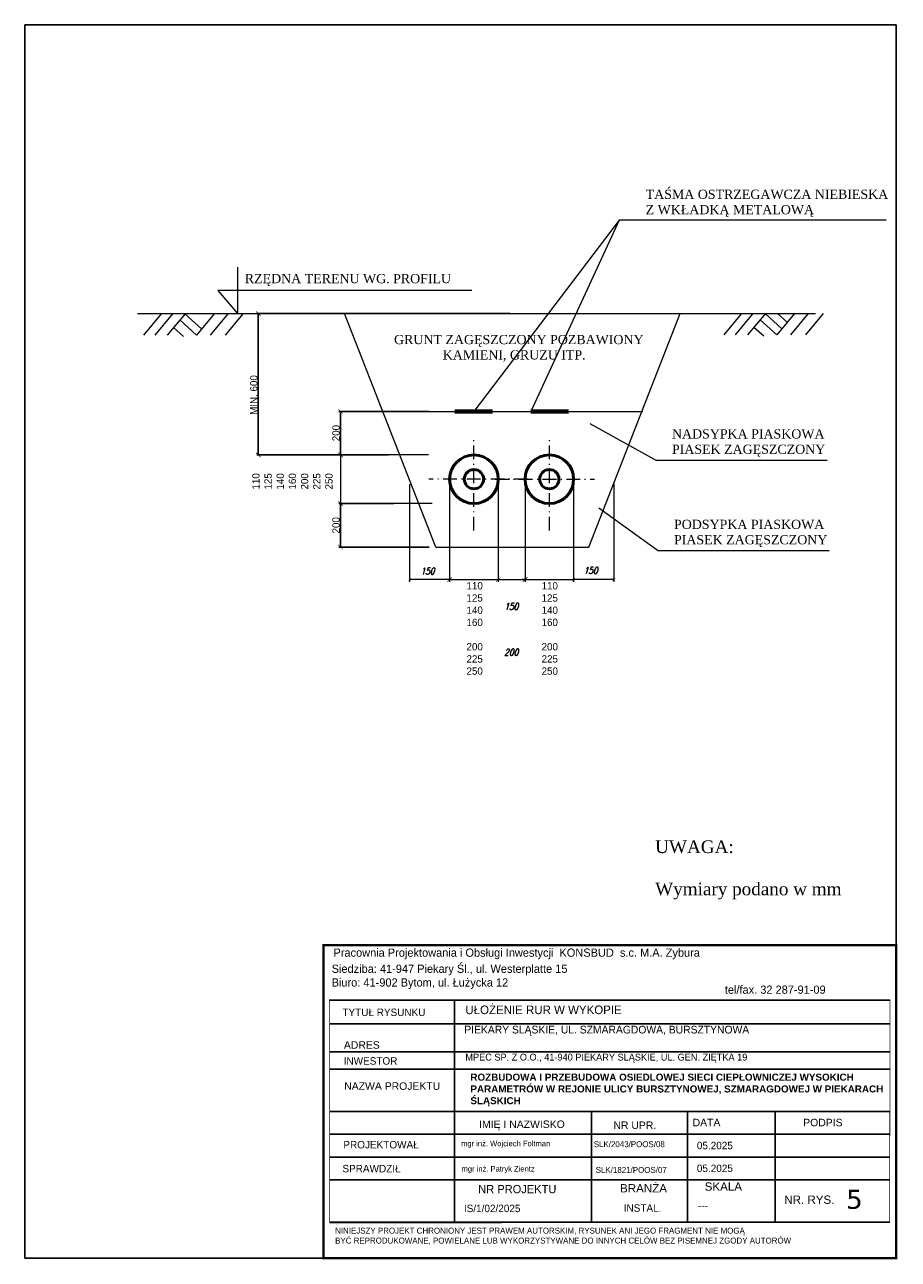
# Model space of a CAD drawing. Extents: x 6567519 to 6569315, y 5583523 to 5585607.
# Tile 46 of 67: x 6568797 to 6568892, y 5584106 to 5584241. Entities that reach past the tile are written whole.
import ezdxf

# ---------------------------------------------------------------- set-up
doc = ezdxf.new("R2010")
doc.units = 0
doc.header["$PDSIZE"] = 0.75
doc.linetypes.add('GAG', pattern=[2.5, 1.5, -0.5, 0, -0.5])
doc.linetypes.add('GAK', pattern=[3.5, 2, -0.7, 0.1, -0.7])
doc.layers.get('0').update_dxf_attribs({"linetype": 'CONTINUOUS', "lineweight": 13})
doc.layers.get('Defpoints').update_dxf_attribs({"linetype": 'CONTINUOUS'})
doc.layers.add('_D.OBRZEŻE', color=43, linetype='CONTINUOUS')
for name, color, linetype, lineweight in [('alarm', 51, 'CONTINUOUS', 50), ('pomocnicza', 140, 'CONTINUOUS', 30), ('siec', 7, 'GAK', 70), ('tekst', 2, 'CONTINUOUS', 20), ('wymiar', 80, 'CONTINUOUS', 20)]:
    doc.layers.add(name, color=color, linetype=linetype, lineweight=lineweight)
doc.styles.add('Opisy018', font='verdana.ttf', dxfattribs={"height": 20})
doc.styles.add('WYMIAR', font='SIMPLEX', dxfattribs={"width": 0.8, "oblique": 15.00003, "height": 0.75})
doc.dimstyles.new('Kopii (2) z Standard', dxfattribs={"dimtxt": 0.8, "dimasz": 0.5, "dimexe": 0.18, "dimexo": 0.0625, "dimgap": 0.09, "dimtad": 1, "dimdec": 1, "dimrnd": 0.5, "dimzin": 0, "dimdsep": 46, "dimtxsty": 'Standard', "dimblk": 'ARCHTICK', "dimcen": 0.09, "dimadec": 0, "dimazin": 0, "dimtfac": 1, "dimtdec": 1, "dimtofl": 0, "dimtmove": 0, "dimatfit": 3, "dimfxl": 0, "dimtolj": 1, "dimtzin": 0, "dimarcsym": 0})

# ---------------------------------------------------------------- blocks, each defined once
blk = doc.blocks.new('_ArchTick')
at = {"color": 0, "linetype": 'ByBlock', "const_width": 0.15}
blk.add_lwpolyline([(-0.5, -0.5), (0.5, 0.5)], dxfattribs=at)
blk = doc.blocks.new('*D37')
at = {"layer": 'Defpoints', "color": 0, "lineweight": 50}
for p in [(6568831.15, 5584198.69), (6568840.91, 5584198.69), (6568836.48, 5584193.92)]:
    blk.add_point(p, dxfattribs=at)
at = {"layer": 'wymiar', "color": 0, "lineweight": -2}
for p, q in [((6568840.85, 5584198.69), (6568830.97, 5584198.69)), ((6568831.15, 5584193.92), (6568831.15, 5584198.69)), ((6568836.42, 5584193.92), (6568830.97, 5584193.92))]:
    blk.add_line(p, q, dxfattribs=at)
at = {"layer": 'wymiar', "color": 0, "lineweight": -2, "xscale": 0.5, "yscale": 0.5, "zscale": 0.5}
for p, rotation in [((6568831.15, 5584198.69), 90), ((6568831.15, 5584193.92), 270)]:
    blk.add_blockref('_ArchTick', p, dxfattribs=dict(at, rotation=rotation))
at = {"layer": 'wymiar', "color": 0, "lineweight": 20, "insert": (6568830.66, 5584196.31), "char_height": 0.8, "attachment_point": 5, "rotation": 90}
blk.add_mtext('\\A1;200', dxfattribs=at)
blk = doc.blocks.new('*D38')
at = {"layer": 'Defpoints', "color": 0, "lineweight": 50}
for p in [(6568837.05, 5584188.6), (6568831.15, 5584183.84), (6568840.92, 5584183.84)]:
    blk.add_point(p, dxfattribs=at)
at = {"layer": 'wymiar', "color": 0, "lineweight": -2}
for p, q in [((6568836.99, 5584188.6), (6568830.97, 5584188.6)), ((6568831.15, 5584188.6), (6568831.15, 5584183.84)), ((6568840.86, 5584183.84), (6568830.97, 5584183.84))]:
    blk.add_line(p, q, dxfattribs=at)
at = {"layer": 'wymiar', "color": 0, "lineweight": -2, "xscale": 0.5, "yscale": 0.5, "zscale": 0.5}
for p, rotation in [((6568831.15, 5584188.6), 90), ((6568831.15, 5584183.84), 270)]:
    blk.add_blockref('_ArchTick', p, dxfattribs=dict(at, rotation=rotation))
at = {"layer": 'wymiar', "color": 0, "lineweight": 20, "insert": (6568830.66, 5584186.22), "char_height": 0.8, "attachment_point": 5, "rotation": 90}
blk.add_mtext('\\A1;200', dxfattribs=at)
blk = doc.blocks.new('*D39')
at = {"layer": 'Defpoints', "color": 0, "lineweight": 50}
for p in [(6568822.15, 5584209.39), (6568849.79, 5584209.39), (6568836.48, 5584193.92)]:
    blk.add_point(p, dxfattribs=at)
at = {"layer": 'wymiar', "color": 0, "lineweight": -2}
for p, q in [((6568849.73, 5584209.39), (6568821.97, 5584209.39)), ((6568822.15, 5584193.92), (6568822.15, 5584209.39)), ((6568836.42, 5584193.92), (6568821.97, 5584193.92))]:
    blk.add_line(p, q, dxfattribs=at)
at = {"layer": 'wymiar', "color": 0, "lineweight": -2, "xscale": 0.5, "yscale": 0.5, "zscale": 0.5}
for p, rotation in [((6568822.15, 5584209.39), 90), ((6568822.15, 5584193.92), 270)]:
    blk.add_blockref('_ArchTick', p, dxfattribs=dict(at, rotation=rotation))
at = {"layer": 'wymiar', "color": 0, "lineweight": 20, "insert": (6568821.66, 5584200.48), "char_height": 0.8, "attachment_point": 5, "rotation": 90}
blk.add_mtext('\\A1;MIN. 600', dxfattribs=at)

msp = doc.modelspace()

# ---------------------------------------------------------------- linework, layer by layer
at = {"layer": '_D.OBRZEŻE', "color": 0}
for p, q in [((6568829.922, 5584134.246), (6568891.308, 5584134.246)), ((6568843.635, 5584109.935), (6568843.635, 5584134.246)), ((6568829.94, 5584131.646), (6568891.308, 5584131.646)), ((6568829.95, 5584128.578), (6568891.306, 5584128.578)), ((6568829.95, 5584126.689), (6568891.306, 5584126.689)), ((6568829.95, 5584122.061), (6568891.304, 5584122.061)), ((6568858.635, 5584109.935), (6568858.635, 5584122.061)), ((6568869.142, 5584109.935), (6568869.142, 5584122.061)), ((6568878.736, 5584109.935), (6568878.736, 5584122.061)), ((6568829.95, 5584119.561), (6568891.303, 5584119.561)), ((6568829.95, 5584117.061), (6568891.303, 5584117.061)), ((6568829.95, 5584114.561), (6568891.302, 5584114.561)), ((6568829.95, 5584109.935), (6568891.3, 5584109.935))]:
    msp.add_line(p, q, dxfattribs=at)
for points, const_width in [([(6568829.291, 5584140.246), (6568891.991, 5584140.246), (6568891.991, 5584106.009), (6568829.291, 5584106.009)], 0.259), ([(6568891.308, 5584134.259), (6568829.95, 5584134.259), (6568829.95, 5584109.86), (6568891.3, 5584109.899)], 0.0739)]:
    msp.add_lwpolyline(points, close=True, dxfattribs=dict(at, const_width=const_width))
at = {"layer": 'alarm', "color": 0, "lineweight": 20}
msp.add_line((6568846.713, 5584180.275), (6568853.264, 5584180.275), dxfattribs=at)
at = {"layer": 'pomocnicza', "color": 0, "lineweight": 25, "ltscale": 0.001}
for p, q in [((6568796.564, 5584106.009), (6568796.564, 5584241.009)), ((6568796.564, 5584241.009), (6568809.064, 5584241.009)), ((6568809.064, 5584241.009), (6568891.991, 5584241.009)), ((6568891.991, 5584241.009), (6568891.991, 5584106.009)), ((6568796.564, 5584106.009), (6568891.991, 5584106.009))]:
    msp.add_line(p, q, dxfattribs=at)
at = {"layer": 'pomocnicza', "color": 0, "lineweight": 20}
for p, q in [((6568861.682, 5584219.6), (6568845.737, 5584198.689)), ((6568861.682, 5584219.6), (6568851.985, 5584198.689)), ((6568890.919, 5584219.6), (6568861.682, 5584219.6)), ((6568819.854, 5584214.456), (6568819.854, 5584209.391)), ((6568845.522, 5584211.923), (6568817.698, 5584211.923)), ((6568817.698, 5584211.923), (6568819.854, 5584209.391)), ((6568808.916, 5584209.391), (6568883.171, 5584209.403)), ((6568811.506, 5584209.38), (6568809.566, 5584207.038)), ((6568812.769, 5584209.38), (6568810.829, 5584207.038)), ((6568814.125, 5584209.38), (6568812.184, 5584207.038)), ((6568815.943, 5584207.705), (6568814.117, 5584209.371)), ((6568817.328, 5584209.377), (6568815.388, 5584207.035)), ((6568818.807, 5584209.377), (6568816.866, 5584207.035)), ((6568820.47, 5584209.377), (6568818.53, 5584207.035)), ((6568841.582, 5584183.837), (6568831.582, 5584209.391)), ((6568858.342, 5584183.837), (6568868.342, 5584209.391)), ((6568875.053, 5584209.391), (6568873.112, 5584207.049)), ((6568876.316, 5584209.391), (6568874.375, 5584207.049)), ((6568877.671, 5584209.391), (6568875.73, 5584207.049)), ((6568879.49, 5584207.717), (6568877.663, 5584209.382)), ((6568880.874, 5584209.388), (6568878.934, 5584207.046)), ((6568880.08, 5584208.429), (6568879.001, 5584209.391)), ((6568882.353, 5584209.388), (6568880.412, 5584207.046)), ((6568884.016, 5584209.388), (6568882.076, 5584207.046)), ((6568813.945, 5584206.898), (6568812.866, 5584207.861)), ((6568815.388, 5584207.035), (6568813.561, 5584208.7)), ((6568877.491, 5584206.91), (6568876.412, 5584207.872)), ((6568878.934, 5584207.046), (6568877.108, 5584208.711)), ((6568858.441, 5584197.346), (6568865.753, 5584193.323)), ((6568884.431, 5584193.323), (6568865.753, 5584193.323)), ((6568859.438, 5584188.137), (6568865.978, 5584183.424)), ((6568841.582, 5584183.837), (6568858.342, 5584183.837)), ((6568884.656, 5584183.424), (6568865.978, 5584183.424))]:
    msp.add_line(p, q, dxfattribs=at)
at = {"layer": 'pomocnicza', "color": 0, "lineweight": 70}
for p, q in [((6568843.678, 5584198.689), (6568847.795, 5584198.689)), ((6568851.985, 5584198.689), (6568856.102, 5584198.689))]:
    msp.add_line(p, q, dxfattribs=at)
at = {"layer": 'pomocnicza', "color": 0, "linetype": 'GAG', "lineweight": 20}
for p, q in [((6568845.762, 5584185.638), (6568845.762, 5584195.782)), ((6568854.019, 5584185.638), (6568854.019, 5584195.782)), ((6568851.694, 5584191.263), (6568840.815, 5584191.263)), ((6568848.086, 5584191.263), (6568858.966, 5584191.263))]:
    msp.add_line(p, q, dxfattribs=at)
at = {"layer": 'pomocnicza', "color": 0, "lineweight": 50}
for centre, radius in [((6568845.762, 5584191.263), 2.661), ((6568854.019, 5584191.263), 2.661), ((6568845.762, 5584191.263), 1.055), ((6568854.019, 5584191.263), 1.055)]:
    msp.add_circle(centre, radius, dxfattribs=at)
at = {"layer": 'siec', "color": 0, "linetype": 'ByBlock', "lineweight": 20}
msp.add_line((6568834.234, 5584198.689), (6568864.252, 5584198.689), dxfattribs=at)
at = {"layer": 'wymiar', "color": 0, "lineweight": 20}
for p, q in [((6568840.798, 5584193.924), (6568830.966, 5584193.924)), ((6568831.146, 5584193.924), (6568831.146, 5584188.602)), ((6568841.188, 5584188.602), (6568830.966, 5584188.602))]:
    msp.add_line(p, q, dxfattribs=at)
at = {"layer": 'wymiar', "color": 0, "linetype": 'ByBlock', "lineweight": 20}
for p, q in [((6568838.698, 5584190.709), (6568838.698, 5584180.025)), ((6568843.101, 5584191.2), (6568843.101, 5584180.275)), ((6568843.101, 5584190.763), (6568843.101, 5584180.025)), ((6568848.423, 5584191.2), (6568848.423, 5584180.275)), ((6568848.423, 5584190.763), (6568848.423, 5584180.02)), ((6568851.358, 5584191.2), (6568851.358, 5584180.275)), ((6568851.358, 5584190.763), (6568851.358, 5584180.02)), ((6568856.68, 5584191.2), (6568856.68, 5584180.275)), ((6568856.68, 5584190.709), (6568856.68, 5584180.025)), ((6568861.083, 5584190.763), (6568861.083, 5584180.025)), ((6568843.101, 5584180.275), (6568838.698, 5584180.275)), ((6568843.101, 5584180.275), (6568848.423, 5584180.275)), ((6568848.423, 5584180.275), (6568848.738, 5584180.275)), ((6568851.358, 5584180.275), (6568851.043, 5584180.275)), ((6568851.358, 5584180.275), (6568856.68, 5584180.275)), ((6568861.083, 5584180.275), (6568856.68, 5584180.275))]:
    msp.add_line(p, q, dxfattribs=at)

# ---------------------------------------------------------------- block references
at = {"layer": 'wymiar', "color": 0, "lineweight": 20}
for p, xscale, yscale, zscale, rotation in [((6568831.146, 5584193.924), 0.5, 0.5, 0.5, 90), ((6568831.146, 5584188.602), 0.5, 0.5, 0.5, 270), ((6568838.698, 5584180.275), 0.2999999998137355, 0.2999999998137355, 0.3, 180), ((6568848.423, 5584180.275), 0.2999999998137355, 0.2999999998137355, 0.3, 180), ((6568856.68, 5584180.275), 0.2999999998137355, 0.2999999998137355, 0.3, 180)]:
    msp.add_blockref('_ArchTick', p, dxfattribs=dict(at, xscale=xscale, yscale=yscale, zscale=zscale, rotation=rotation))
at = {"layer": 'wymiar', "color": 0, "linetype": 'ByBlock', "lineweight": 20, "xscale": 0.5, "yscale": 0.5, "zscale": 0.5, "rotation": 180}
for p in [(6568843.101, 5584180.275), (6568851.358, 5584180.275)]:
    msp.add_blockref('_ArchTick', p, dxfattribs=at)
at = {"layer": 'wymiar', "color": 0, "lineweight": 20, "xscale": 0.2999999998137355, "yscale": 0.2999999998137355, "zscale": 0.3}
for p in [(6568843.101, 5584180.275), (6568851.358, 5584180.275), (6568861.083, 5584180.275)]:
    msp.add_blockref('_ArchTick', p, dxfattribs=at)
at = {"layer": 'wymiar', "color": 0, "linetype": 'ByBlock', "lineweight": 20, "xscale": 0.5, "yscale": 0.5, "zscale": 0.5}
msp.add_blockref('_ArchTick', (6568848.423, 5584180.275), dxfattribs=at)

# ---------------------------------------------------------------- texts
at = {"layer": '_D.OBRZEŻE', "color": 0, "attachment_point": 1}
for s, insert, char_height, width in [('Pracownia Projektowania i Obsługi Inwestycji  KONSBUD  s.c. M.A. Zybura{\\Q15;              }', (6568830.377, 5584139.895), 0.9, 281.08878), ('Siedziba: 41-947 Piekary Śl., ul. Westerplatte 15\\PBiuro: 41-902 Bytom, ul. Łużycka 12', (6568830.18, 5584138.132), 0.9, 48.07269), ('{\\H0.8612x; tel/fax. 32 287-91-09}\\P ', (6568872.903, 5584135.842), 1.045, 31.98503), ('TYTUŁ RYSUNKU', (6568831.358, 5584133.321), 0.81625, 23.69262), ('UŁOŻENIE RUR W WYKOPIE', (6568844.823, 5584133.656), 0.9405, 47.74268), ('PIEKARY ŚLĄSKIE, UL. SZMARAGDOWA, BURSZTYNOWA', (6568844.705, 5584131.443), 0.84645, 45.94637), ('{\\fArial|b0|i0|c238|p34;ADRES }', (6568831.521, 5584129.745), 0.81625, 23.69262), ('MPEC SP. Z O.O., 41-940 PIEKARY ŚLĄSKIE, UL. GEN. ZIĘTKA 19', (6568844.821, 5584128.381), 0.75, 51.59646), ('INWESTOR', (6568831.499, 5584128), 0.8162, 23.69262), ('{\\fArial|b1|i0|c238|p34;\\H0.819x;ROZBUDOWA I PRZEBUDOWA OSIEDLOWEJ SIECI CIEPŁOWNICZEJ WYSOKICH PARAMETRÓW W REJONIE ULICY BURSZTYNOWEJ, SZMARAGDOWEJ W PIEKARACH ŚLĄSKICH\\fArial|b0|i0|c238|p34;\\H1.221x;  }', (6568845.374, 5584126.198), 0.942155, 47.58608), ('{\\fArial|b0|i0|c238|p34;NAZWA PROJEKTU}', (6568831.557, 5584125.249), 0.81625, 23.69262), ('{\\fArial|b0|i0|c238|p34;\\Q0;PODPIS}', (6568881.819, 5584121.258), 0.81625, 23.69262), ('{\\fArial|b0|i0|c238|p34;\\Q0;IMIĘ I NAZWISKO}', (6568846.332, 5584121.07), 0.81625, 23.69262), ('{\\fArial|b0|i0|c238|p34;NR UPR.}', (6568861.038, 5584120.963), 0.81625, 23.69262), ('{\\fArial|b0|i0|c238|p34;\\Q0;DATA}', (6568869.707, 5584121.258), 0.81625, 23.69262), ('PROJEKTOWAŁ', (6568831.465, 5584118.831), 0.81625, 23.69262), ('mgr inż. Wojciech Foltman', (6568844.356, 5584118.855), 0.6, 23.69262), ('SLK/2043/POOS/08', (6568858.883, 5584118.805), 0.65, 22.50798), ('05.2025', (6568870.172, 5584118.744), 0.8162, 23.69262), ('SPRAWDZIŁ', (6568831.361, 5584116.213), 0.8162, 23.69262), ('mgr inż. Patryk Zientz', (6568844.4, 5584116.083), 0.6, 23.69262), ('SLK/1821/POOS/07', (6568859.097, 5584115.99), 0.65, 22.50798), ('05.2025', (6568870.172, 5584116.244), 0.8162, 23.69262), ('NR PROJEKTU', (6568846.23, 5584114.019), 0.90694, 23.69262), ('{\\fArial|b0|i0|c238|p34;\\Q0;BRANŻA}', (6568861.76, 5584114.107), 0.90694, 23.69262), ('{\\fArial|b0|i0|c238|p34;\\Q0;SKALA}', (6568871.03, 5584114.294), 0.90694, 23.69262), ('\\A1;    IS/1/02/2025', (6568843.45, 5584111.857), 0.81625, 23.69262), ('^IINSTAL.', (6568858.899, 5584111.9), 0.8162, 23.69262), ('{\\fArial|b0|i0|c238|p34;\\Q0;NR. RYS.}', (6568879.744, 5584112.858), 0.90694, 23.69262), ('^I ---', (6568866.733, 5584112.176), 0.8162, 23.69262), (' NINIEJSZY PROJEKT CHRONIONY JEST PRAWEM AUTORSKIM, RYSUNEK ANI JEGO FRAGMENT NIE MOGĄ\\P BYĆ REPRODUKOWANE, POWIELANE LUB WYKORZYSTYWANE DO INNYCH CELÓW BEZ PISEMNEJ ZGODY AUTORÓW', (6568830.318, 5584109.34), 0.65, 72.48965)]:
    msp.add_mtext(s, dxfattribs=dict(at, insert=insert, char_height=char_height, width=width))
at = {"layer": '_D.OBRZEŻE', "color": 0, "insert": (6568886.507, 5584113.499), "char_height": 2.09, "width": 3.42005, "attachment_point": 1, "style": 'Opisy018'}
msp.add_mtext('5', dxfattribs=at)
at = {"layer": 'tekst', "color": 0, "attachment_point": 1}
for s, insert, char_height, width in [('{\\fTimes New Roman|b0|i0|c238|p18;TAŚMA OSTRZEGAWCZA NIEBIESKA\\PZ WKŁADKĄ METALOWĄ}', (6568864.567, 5584222.95), 1.008, 32.96074), ('{\\fTimes New Roman|b0|i0|c238|p18;RZĘDNA TERENU WG. PROFILU}', (6568820.674, 5584213.724), 1.008, 32.96074), ('{\\fTimes New Roman|b0|i0|c238|p18;GRUNT ZAGĘSZCZONY POZBAWIONY\\P              KAMIENI, GRUZU ITP.}', (6568837.013, 5584207.052), 1.008, 32.96074), ('{\\fTimes New Roman|b0|i0|c238|p18;NADSYPKA PIASKOWA\\PPIASEK ZAGĘSZCZONY}', (6568867.445, 5584196.725), 1.008, 32.96074), ('{\\fTimes New Roman|b0|i0|c238|p18;PODSYPKA PIASKOWA\\PPIASEK ZAGĘSZCZONY}', (6568867.67, 5584186.826), 1.008, 32.96074), ('{\\fTimes New Roman|b0|i0|c238|p18;UWAGA: \\P\\PWymiary podano w mm}', (6568865.605, 5584151.73), 1.386, 57.37018)]:
    msp.add_mtext(s, dxfattribs=dict(at, insert=insert, char_height=char_height, width=width))
at = {"layer": 'wymiar', "color": 0, "lineweight": 20, "insert": (6568825.885, 5584191.027), "char_height": 0.8, "attachment_point": 5, "rotation": 90}
msp.add_mtext('110\\P125\\P140\\P160\\P200\\P225\\P250', dxfattribs=at)
at = {"layer": 'wymiar', "color": 0, "linetype": 'Continuous', "lineweight": 20, "char_height": 0.75, "attachment_point": 5, "style": 'WYMIAR'}
for s, insert in [('150', (6568840.676, 5584181.201)), ('150', (6568858.539, 5584181.275)), ('\\P150\\P\\P\\P\\P200', (6568849.855, 5584175.462))]:
    msp.add_mtext(s, dxfattribs=dict(at, insert=insert))
at = {"layer": 'wymiar', "color": 0, "linetype": 'ByBlock', "lineweight": 20, "char_height": 0.8, "attachment_point": 5}
for insert in [(6568845.84, 5584174.922), (6568854.065, 5584174.922)]:
    msp.add_mtext('110\\P125\\P140\\P160\\P\\P200\\P225\\P250', dxfattribs=dict(at, insert=insert))

# ---------------------------------------------------------------- dimensions: what is measured, and where the dimension line sits
at = {"layer": 'wymiar', "color": 0, "lineweight": 20}
for base, p1, p2, text, picture, middle in [((6568822.146, 5584209.391), (6568836.478, 5584193.924), (6568849.793, 5584209.391), 'MIN. 600', '*D39', (6568822.146, 5584200.479)), ((6568831.146, 5584198.689), (6568836.478, 5584193.924), (6568840.909, 5584198.689), '200', '*D37', (6568831.146, 5584196.306)), ((6568831.146, 5584183.837), (6568837.053, 5584188.602), (6568840.923, 5584183.837), '200', '*D38', (6568831.146, 5584186.219))]:
    dim = msp.add_linear_dim(base=base, p1=p1, p2=p2, angle=90, text=text, dimstyle='Kopii (2) z Standard', override={"dimpost": 'm'}, dxfattribs=at)
    dim.commit()
    dim.dimension.update_dxf_attribs({"geometry": picture, "text_midpoint": middle, "dimtype": 160})

doc.saveas('drawing.dxf')
